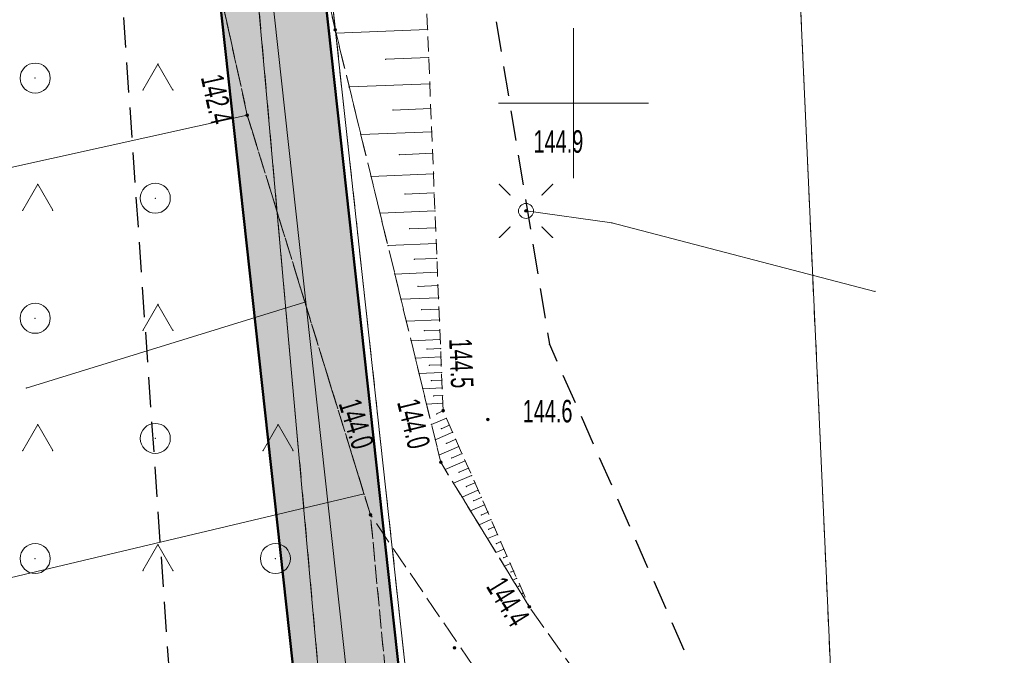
# Model space of a CAD drawing. Extents: x 6456700 to 6518119, y 5963420 to 5980059.
# Tile 216 of 256: x 6512450 to 6512483, y 5966581 to 5966602. Entities that reach past the tile are written whole.
import ezdxf
from ezdxf.enums import TextEntityAlignment as Align

# ---------------------------------------------------------------- set-up
doc = ezdxf.new("R2010")
doc.units = 0
doc.header["$MEASUREMENT"] = 0
for name, pattern in [('L_0_03', [1, 0.5, -0.5]), ('L_0_04', [1.5, 1, -0.5]), ('L_0_52', [1, 0.75, -0.25]), ('L_0_5A', [0.75, 0.5, -0.25])]:
    doc.linetypes.add(name, pattern=pattern)
doc.layers.get('0').update_dxf_attribs({"color": 2, "linetype": 'CONTINUOUS', "lineweight": 5})
for name, color, linetype, lineweight in [('000_Inne__niezydentyfikowane_', 7, 'CONTINUOUS', 18), ('18mm Kreska ciągła', 7, 'CONTINUOUS', 18), ('218_kontur_uzytku_gruntowego', 96, 'L_0_03', 18), ('219_dzialka_ewidencyjna', 7, 'CONTINUOUS', 18), ('50mm Kreska ciągła', 7, 'CONTINUOUS', 50), ('9mm Kreska ciągła', 252, 'CONTINUOUS', 9), ('jezdnia', 7, 'CONTINUOUS', 18), ('latarnia', 7, 'CONTINUOUS', 18), ('ogrodzenie_trwale', 7, 'CONTINUOUS', 18), ('pikieta_naturalna', 7, 'CONTINUOUS', 18), ('pikieta_naturalna_Atr2', 7, 'CONTINUOUS', 18), ('przewod_elektroenergetyczny_podziemny', 7, 'CONTINUOUS', 18), ('siatka_krzyrzy', 7, 'CONTINUOUS', 18), ('skarpa_nieumocniona', 7, 'CONTINUOUS', 18), ('teren_zalesiony', 7, 'CONTINUOUS', 18), ('Zakres', 7, 'CONTINUOUS', 18)]:
    doc.layers.add(name, color=color, linetype=linetype, lineweight=lineweight)
doc.styles.get("Standard").update_dxf_attribs({"font": 'txt', "width": 0.75})

# ---------------------------------------------------------------- blocks, each defined once
blk = doc.blocks.new('mdcp_nowa')
at = {"layer": 'pikieta_naturalna', "linetype": 'Continuous', "lineweight": 18}
for points in [[(6495192.07, 5983052.395, 1), (6495192.07, 5983052.485, 1)], [(6495189.14, 5983049.555, 1), (6495189.14, 5983049.645, 1)], [(6495198.42, 5983046.365, 1), (6495198.42, 5983046.455, 1)], [(6495195.66, 5983039.715, 1), (6495195.66, 5983039.805, 1)], [(6495197.15, 5983039.425, 1), (6495197.15, 5983039.515, 1)], [(6495195.58, 5983037.995, 1), (6495195.58, 5983038.085, 1)], [(6495193.24, 5983036.245, 1), (6495193.24, 5983036.335, 1)], [(6495198.53, 5983033.185, 1), (6495198.53, 5983033.275, 1)], [(6495196.04, 5983031.815, 1), (6495196.04, 5983031.905, 1)]]:
    blk.add_hatch(color=18, dxfattribs=at).paths.add_polyline_path(points)
at = {"layer": '000_Inne__niezydentyfikowane_', "linetype": 'Continuous', "lineweight": 18, "flags": 128}
for points in [[(6495195.14, 5983052.45), (6495192.1, 5983052.33)], [(6495195.18, 5983051.52), (6495193.75, 5983051.46)], [(6495195.22, 5983050.64), (6495192.53, 5983050.54)], [(6495189.14, 5983049.6), (6495171.13, 5983045.62)], [(6495195.25, 5983049.82), (6495193.99, 5983049.77)], [(6495195.28, 5983049.05), (6495192.92, 5983048.96)], [(6495195.31, 5983048.33), (6495194.2, 5983048.28)], [(6495195.34, 5983047.65), (6495193.26, 5983047.56)], [(6495195.36, 5983047.01), (6495194.39, 5983046.97)], [(6495195.39, 5983046.41), (6495193.56, 5983046.34)], [(6495195.41, 5983045.85), (6495194.55, 5983045.82)], [(6495195.43, 5983045.33), (6495193.82, 5983045.26)], [(6495195.45, 5983044.83), (6495194.7, 5983044.8)], [(6495195.47, 5983044.37), (6495194.05, 5983044.31)], [(6495195.49, 5983043.93), (6495194.82, 5983043.9)], [(6495191.06, 5983043.37), (6495181.78, 5983040.51)], [(6495195.51, 5983043.52), (6495194.26, 5983043.47)], [(6495195.52, 5983043.14), (6495194.94, 5983043.12)], [(6495195.54, 5983042.78), (6495194.44, 5983042.74)], [(6495195.55, 5983042.44), (6495195.03, 5983042.42)], [(6495195.56, 5983042.13), (6495194.59, 5983042.09)], [(6495195.58, 5983041.83), (6495195.12, 5983041.81)], [(6495195.59, 5983041.55), (6495194.73, 5983041.51)], [(6495195.61, 5983041.03), (6495194.86, 5983041)], [(6495195.6, 5983041.29), (6495195.2, 5983041.27)], [(6495195.62, 5983040.78), (6495195.27, 5983040.76)], [(6495195.63, 5983040.52), (6495194.98, 5983040.49)], [(6495195.65, 5983040.01), (6495195.11, 5983039.98)], [(6495195.64, 5983040.26), (6495195.34, 5983040.25)], [(6495195.66, 5983039.75), (6495195.44, 5983039.65)], [(6495195.77, 5983039.51), (6495195.27, 5983039.3)], [(6495195.98, 5983039.04), (6495195.4, 5983038.79)], [(6495195.87, 5983039.28), (6495195.6, 5983039.16)], [(6495196.08, 5983038.81), (6495195.77, 5983038.67)], [(6495196.18, 5983038.57), (6495195.52, 5983038.28)], [(6495196.39, 5983038.09), (6495195.73, 5983037.8)], [(6495196.29, 5983038.33), (6495195.94, 5983038.18)], [(6495196.5, 5983037.84), (6495196.19, 5983037.71)], [(6495196.61, 5983037.6), (6495196.01, 5983037.34)], [(6495196.82, 5983037.11), (6495196.29, 5983036.88)], [(6495196.72, 5983037.36), (6495196.43, 5983037.23)], [(6495193.03, 5983036.99), (6495173.42, 5983032.34)], [(6495196.93, 5983036.87), (6495196.68, 5983036.76)], [(6495197.04, 5983036.62), (6495196.57, 5983036.42)], [(6495197.25, 5983036.13), (6495196.86, 5983035.96)], [(6495197.15, 5983036.38), (6495196.93, 5983036.28)], [(6495197.36, 5983035.89), (6495197.18, 5983035.81)], [(6495197.47, 5983035.64), (6495197.14, 5983035.5)], [(6495197.68, 5983035.15), (6495197.42, 5983035.04)], [(6495197.58, 5983035.4), (6495197.43, 5983035.33)], [(6495197.79, 5983034.91), (6495197.68, 5983034.86)], [(6495197.9, 5983034.67), (6495197.7, 5983034.58)], [(6495198.01, 5983034.42), (6495197.92, 5983034.39)], [(6495198.11, 5983034.18), (6495197.98, 5983034.12)], [(6495198.22, 5983033.93), (6495198.17, 5983033.91)], [(6495198.33, 5983033.69), (6495198.27, 5983033.66)]]:
    blk.add_lwpolyline(points, dxfattribs=at)
at = {"layer": '000_Inne__niezydentyfikowane_'}
for p in [(6495192.1, 5983052.33), (6495195.14, 5983052.45), (6495195.18, 5983051.52), (6495193.75, 5983051.46), (6495192.53, 5983050.54), (6495195.22, 5983050.64), (6495189.14, 5983049.6), (6495193.99, 5983049.77), (6495195.25, 5983049.82), (6495192.92, 5983048.96), (6495195.28, 5983049.05), (6495194.2, 5983048.28), (6495195.31, 5983048.33), (6495193.26, 5983047.56), (6495195.34, 5983047.65), (6495194.39, 5983046.97), (6495195.36, 5983047.01), (6495193.56, 5983046.34), (6495195.39, 5983046.41), (6495194.55, 5983045.82), (6495195.41, 5983045.85), (6495193.82, 5983045.26), (6495195.43, 5983045.33), (6495194.7, 5983044.8), (6495195.45, 5983044.83), (6495194.05, 5983044.31), (6495195.47, 5983044.37), (6495194.82, 5983043.9), (6495195.49, 5983043.93), (6495191.06, 5983043.37), (6495194.26, 5983043.47), (6495195.51, 5983043.52), (6495194.94, 5983043.12), (6495195.52, 5983043.14), (6495194.44, 5983042.74), (6495195.54, 5983042.78), (6495195.03, 5983042.42), (6495195.55, 5983042.44), (6495194.59, 5983042.09), (6495195.56, 5983042.13), (6495195.12, 5983041.81), (6495195.58, 5983041.83), (6495194.73, 5983041.51), (6495195.59, 5983041.55), (6495194.86, 5983041), (6495195.2, 5983041.27), (6495195.6, 5983041.29), (6495195.61, 5983041.03), (6495195.27, 5983040.76), (6495195.62, 5983040.78), (6495181.78, 5983040.51), (6495194.98, 5983040.49), (6495195.63, 5983040.52), (6495195.34, 5983040.25), (6495195.64, 5983040.26), (6495195.65, 5983040.01), (6495195.11, 5983039.98), (6495195.66, 5983039.75), (6495195.44, 5983039.65), (6495195.77, 5983039.51), (6495195.27, 5983039.3), (6495195.6, 5983039.16), (6495195.87, 5983039.28), (6495195.98, 5983039.04), (6495195.4, 5983038.79), (6495196.08, 5983038.81), (6495195.77, 5983038.67), (6495196.18, 5983038.57), (6495195.52, 5983038.28), (6495195.94, 5983038.18), (6495196.29, 5983038.33), (6495196.39, 5983038.09), (6495195.73, 5983037.8), (6495196.19, 5983037.71), (6495196.5, 5983037.84), (6495196.61, 5983037.6), (6495196.01, 5983037.34), (6495196.43, 5983037.23), (6495196.72, 5983037.36), (6495196.82, 5983037.11), (6495193.03, 5983036.99), (6495196.29, 5983036.88), (6495196.68, 5983036.76), (6495196.93, 5983036.87), (6495196.57, 5983036.42), (6495197.04, 5983036.62), (6495196.93, 5983036.28), (6495197.15, 5983036.38), (6495197.25, 5983036.13), (6495196.86, 5983035.96), (6495197.18, 5983035.81), (6495197.36, 5983035.89), (6495197.14, 5983035.5), (6495197.47, 5983035.64), (6495197.43, 5983035.33), (6495197.58, 5983035.4), (6495197.68, 5983035.15), (6495197.42, 5983035.04), (6495197.68, 5983034.86), (6495197.79, 5983034.91), (6495197.7, 5983034.58), (6495197.9, 5983034.67), (6495197.92, 5983034.39), (6495197.98, 5983034.12), (6495198.01, 5983034.42), (6495198.11, 5983034.18), (6495198.17, 5983033.91), (6495198.22, 5983033.93), (6495198.27, 5983033.66), (6495198.33, 5983033.69)]:
    blk.add_point(p, dxfattribs=at)
at = {"layer": '218_kontur_uzytku_gruntowego', "lineweight": 18, "flags": 128}
for points in [[(6495189.39, 5983076.89), (6495199.98, 5982980.36)], [(6495199.25, 5982944.91), (6495187.44, 5983076.36)], [(6495209.81, 5983003.62), (6495207.07, 5983064)]]:
    blk.add_lwpolyline(points, dxfattribs=at)
at = {"layer": '219_dzialka_ewidencyjna', "color": 3, "linetype": 'Continuous', "lineweight": 18, "flags": 128}
for points in [[(6495199.98, 5982980.36), (6495189.39, 5983076.89)], [(6495199.25, 5982944.91), (6495187.44, 5983076.36)], [(6495207.07, 5983064), (6495209.81, 5983003.62)]]:
    blk.add_lwpolyline(points, dxfattribs=at)
at = {"layer": 'jezdnia', "color": 7, "linetype": 'L_0_52', "lineweight": 18, "flags": 128}
blk.add_lwpolyline([(6495195.83, 5982978.97), (6495200.77, 5982990.52), (6495203.76, 5983005.28), (6495200.35, 5983025.82), (6495193.24, 5983036.29), (6495189.14, 5983049.6), (6495185.12, 5983067.8), (6495183.17, 5983077.08), (6495178.19, 5983089.73), (6495174.64, 5983098.86), (6495168.43, 5983115.09), (6495161.55, 5983133.83), (6495154.76, 5983147.58), (6495144.33, 5983166.27), (6495135.54, 5983182.13), (6495131.43, 5983212.99), (6495131.68, 5983233.26), (6495131.46, 5983243.99), (6495128.32, 5983280.81), (6495127.29, 5983298.52), (6495124.19, 5983336.19), (6495123.5, 5983344), (6495121.28, 5983367.92), (6495119.64, 5983396.13), (6495116.73, 5983412.76), (6495117.19, 5983441.35), (6495116.43, 5983457.42), (6495115.48, 5983476.53), (6495115.11, 5983482.62), (6495112.3, 5983484.4), (6495091.45, 5983481.81), (6495091.37, 5983484.19), (6495109.96, 5983486.92), (6495113.25, 5983490.41), (6495113.24, 5983503.43), (6495112.69, 5983521.82), (6495113.13, 5983545.8), (6495113.51, 5983566.95), (6495116.02, 5983585), (6495118.4, 5983609.28), (6495123.42, 5983650.06), (6495131.2, 5983686.54), (6495140.07, 5983719.72), (6495146.41, 5983753.33), (6495149.05, 5983763.24), (6495154.18, 5983776.85), (6495160.67, 5983784.68), (6495175.29, 5983798.4), (6495197.26, 5983816.17), (6495217.4, 5983831.86), (6495238.65, 5983846.53), (6495263.72, 5983869.02), (6495276.39, 5983884.8), (6495285.32, 5983901), (6495289.2, 5983910.41), (6495292.89, 5983924.2), (6495294.78, 5983930.12), (6495299.2, 5983944.93), (6495304.61, 5983964.52), (6495307.5, 5983979.46), (6495307.59, 5983992.22), (6495306.46, 5984009.09), (6495305.69, 5984028.3), (6495305.67, 5984038.17), (6495300.99, 5984057.07), (6495297.28, 5984082.3), (6495291.79, 5984107.54), (6495288.36, 5984130.45), (6495280.64, 5984151.56), (6495274.64, 5984171.22), (6495270.98, 5984181.26), (6495273.99, 5984181.03), (6495276.87, 5984171.8), (6495283.5, 5984152.14), (6495291.35, 5984131.82), (6495294.78, 5984110.77), (6495299.68, 5984081.31), (6495303.27, 5984060.79), (6495332.62, 5984062.58), (6495350.78, 5984065.69), (6495352.73, 5984070.57), (6495357.63, 5984062.1), (6495352.37, 5984062.87), (6495334.16, 5984059.86), (6495303.89, 5984056.79), (6495307.64, 5984045.46), (6495309.06, 5984037.47), (6495310.62, 5984029.01), (6495312.95, 5983997.49), (6495310.44, 5983991.82), (6495310.09, 5983979.31), (6495307.08, 5983963.82), (6495301.68, 5983944.67), (6495295.97, 5983923.79), (6495292.77, 5983913.71), (6495290.13, 5983906.38), (6495284.32, 5983893.37), (6495278.05, 5983883.04), (6495264.46, 5983865.44), (6495239.09, 5983842.69), (6495219.23, 5983829.73), (6495216.93, 5983819.97), (6495223.58, 5983813.84), (6495228.16, 5983809.41), (6495224.21, 5983807.55), (6495214.94, 5983813.05), (6495207.87, 5983817.5), (6495201.24, 5983815.27), (6495178.34, 5983796.41), (6495165.6, 5983786.15), (6495159.73, 5983777.73), (6495154.77, 5983771.17), (6495151.16, 5983759.97), (6495150.26, 5983749.93), (6495142.6, 5983719.51), (6495134.42, 5983684.95), (6495127.4, 5983650.76), (6495120.08, 5983602.2), (6495117.42, 5983578.29), (6495115.94, 5983567.9), (6495115.38, 5983544.13), (6495115.07, 5983520.98), (6495115.65, 5983504.52), (6495116.24, 5983490.91), (6495120.25, 5983487.29), (6495126.33, 5983487.84), (6495143.65, 5983489.58), (6495144.46, 5983486.94), (6495127.88, 5983485.15), (6495121.64, 5983482.36), (6495118.37, 5983476.22), (6495119.55, 5983458.22), (6495119.45, 5983441.1), (6495120.18, 5983413.18), (6495121.99, 5983405.13), (6495126.07, 5983403.29), (6495130.48, 5983403.23), (6495129.73, 5983399.77), (6495124.35, 5983396.96), (6495123.73, 5983368.04), (6495126.63, 5983336.2), (6495129.59, 5983298.85), (6495131.1, 5983280.79), (6495133, 5983262.8), (6495134.25, 5983243.51), (6495134.8, 5983233.03), (6495133.67, 5983213.6), (6495138.07, 5983181.73), (6495146.27, 5983167.62), (6495157.18, 5983147.99), (6495163.68, 5983134.39), (6495170.96, 5983115.51), (6495175.46, 5983104.48), (6495181.17, 5983100.74), (6495199.93, 5983101.55), (6495199.17, 5983099.07), (6495182.34, 5983097.53), (6495180.35, 5983094.32), (6495185.39, 5983081.2), (6495192.07, 5983052.44), (6495195.58, 5983038.04), (6495198.53, 5983033.23), (6495203.76, 5983025.83), (6495206.13, 5983003.89), (6495202.54, 5982989.27), (6495201.18, 5982984.38), (6495199.22, 5982977.33), (6495199.31, 5982965.37), (6495200.17, 5982948.62), (6495203.01, 5982926.24), (6495205.43, 5982907.13), (6495210.02, 5982873.53), (6495214.31, 5982847.66), (6495217.75, 5982836.69), (6495222.16, 5982822), (6495228.36, 5982806.97), (6495230.37, 5982804.25), (6495235.28, 5982800.03), (6495240.12, 5982797.03), (6495226.36, 5982801.25), (6495225.42, 5982799.59), (6495224.16, 5982791.52), (6495222.71, 5982778.54), (6495222.21, 5982760.62), (6495221.26, 5982748.78), (6495217.72, 5982722.5), (6495220.89, 5982699.43), (6495222.63, 5982688.01), (6495226.82, 5982681.43), (6495232.44, 5982678.09), (6495238.57, 5982677.74), (6495238.58, 5982674.2), (6495234.94, 5982674.18), (6495222.7, 5982675.95), (6495211.13, 5982675.67), (6495203.44, 5982672.24), (6495190.56, 5982660.85), (6495183.64, 5982651.87), (6495180.18, 5982645.51), (6495176.56, 5982638.14), (6495173.06, 5982629.9), (6495169.79, 5982622.28), (6495168.95, 5982621.1), (6495167.1, 5982622.09), (6495169.54, 5982629.99), (6495175.88, 5982643.52), (6495181.21, 5982652.88), (6495188.25, 5982661.9), (6495200.25, 5982673.34), (6495211.64, 5982680.53), (6495218.14, 5982692.06), (6495218.39, 5982699.72), (6495215.1, 5982723.62), (6495216.08, 5982729.8), (6495218.41, 5982743.49), (6495220.09, 5982761.04), (6495220.41, 5982779.3), (6495221.74, 5982791.03), (6495222.5, 5982799.07), (6495220.92, 5982803.86), (6495210.51, 5982812.59), (6495206.38, 5982817.94), (6495202.5, 5982823.86), (6495197.41, 5982834.99), (6495191.07, 5982840.79), (6495178.96, 5982851.25), (6495180.72, 5982852.83), (6495192.33, 5982842.82), (6495193.9, 5982841.49), (6495196.29, 5982839.47), (6495200.7, 5982838.43), (6495206.86, 5982825.62), (6495210.11, 5982820.87), (6495214.26, 5982814.71), (6495221.36, 5982809.09), (6495224.36, 5982806.84), (6495223.38, 5982810.9), (6495218.5, 5982823.84), (6495214.57, 5982836.22), (6495211.53, 5982847.15), (6495206.8, 5982872.08), (6495202.64, 5982906.51), (6495199.04, 5982926.21), (6495196.67, 5982948.55), (6495195.68, 5982964.58)], close=True, dxfattribs=at)
at = {"layer": 'jezdnia'}
for p in [(6495192.07, 5983052.44), (6495189.14, 5983049.6), (6495195.58, 5983038.04), (6495193.24, 5983036.29), (6495198.53, 5983033.23)]:
    blk.add_point(p, dxfattribs=at)
at = {"layer": 'latarnia', "color": 7, "linetype": 'Continuous', "lineweight": 13, "flags": 128}
for points in [[(6495197.89, 5983046.941), (6495197.537, 5983047.294)], [(6495198.951, 5983046.941), (6495199.304, 5983047.294)], [(6495197.89, 5983045.88), (6495197.537, 5983045.527)], [(6495198.951, 5983045.88), (6495199.304, 5983045.527)]]:
    blk.add_lwpolyline(points, dxfattribs=at)
at = {"layer": 'latarnia', "color": 7, "linetype": 'Continuous', "lineweight": 13}
blk.add_circle((6495198.42, 5983046.41), 0.25, dxfattribs=at)
at = {"layer": 'latarnia'}
for p in [(6495197.537, 5983047.294), (6495199.304, 5983047.294), (6495197.89, 5983046.941), (6495198.951, 5983046.941), (6495198.42, 5983046.41), (6495197.89, 5983045.88), (6495198.951, 5983045.88), (6495197.537, 5983045.527), (6495199.304, 5983045.527)]:
    blk.add_point(p, dxfattribs=at)
at = {"layer": 'ogrodzenie_trwale'}
blk.add_point((6495197.15, 5983039.47), dxfattribs=at)
at = {"layer": 'pikieta_naturalna', "color": 7, "linetype": 'Continuous', "lineweight": 18}
for centre in [(6495192.07, 5983052.44), (6495189.14, 5983049.6), (6495198.42, 5983046.41), (6495195.66, 5983039.76), (6495197.15, 5983039.47), (6495195.58, 5983038.04), (6495193.24, 5983036.29), (6495198.53, 5983033.23), (6495196.04, 5983031.86)]:
    blk.add_circle(centre, 0.045, dxfattribs=at)
at = {"layer": 'pikieta_naturalna'}
for p in [(6495192.07, 5983052.44), (6495189.14, 5983049.6), (6495198.42, 5983046.41), (6495195.66, 5983039.76), (6495197.15, 5983039.47), (6495195.58, 5983038.04), (6495193.24, 5983036.29), (6495198.53, 5983033.23), (6495196.04, 5983031.86)]:
    blk.add_point(p, dxfattribs=at)
at = {"layer": 'przewod_elektroenergetyczny_podziemny', "color": 1, "linetype": 'Continuous', "lineweight": 18, "flags": 128}
blk.add_lwpolyline([(6495210.04, 5983043.73), (6495201.28, 5983046.01), (6495198.42, 5983046.41)], dxfattribs=at)
at = {"layer": 'przewod_elektroenergetyczny_podziemny'}
for p in [(6495198.42, 5983046.41), (6495201.28, 5983046.01), (6495210.04, 5983043.73)]:
    blk.add_point(p, dxfattribs=at)
at = {"layer": 'siatka_krzyrzy', "linetype": 'Continuous', "lineweight": 18, "flags": 128}
for points in [[(6495200, 5983047.5), (6495200, 5983052.5)], [(6495197.5, 5983050), (6495202.5, 5983050)]]:
    blk.add_lwpolyline(points, dxfattribs=at)
at = {"layer": 'skarpa_nieumocniona', "color": 7, "linetype": 'L_0_5A', "lineweight": 18, "flags": 128}
for points in [[(6495217.65, 5982814.39), (6495212.8, 5982822.34), (6495206.86, 5982825.62), (6495200.7, 5982838.43), (6495195.46, 5982859.44), (6495192.63, 5982871.32), (6495188.85, 5982881.97), (6495183.52, 5982886.94), (6495176.14, 5982900.76), (6495180, 5982904.6), (6495179.15, 5982911.71), (6495175.72, 5982920.63), (6495175.98, 5982930.29), (6495180.63, 5982930.17), (6495180.83, 5982936.86), (6495177.45, 5982936.98), (6495177.48, 5982938.07), (6495176.61, 5982948.59), (6495174.13, 5982984.91), (6495177.26, 5983009.97), (6495168.41, 5983061.47), (6495162.99, 5983082.43), (6495163.97, 5983097.34), (6495159.47, 5983111.58), (6495154.72, 5983137.09), (6495143.3, 5983161.31), (6495133.93, 5983178.05), (6495127.78, 5983190.6), (6495121.74, 5983201), (6495109.97, 5983223.74), (6495115.06, 5983236.61), (6495123.33, 5983219.43), (6495128.48, 5983200.73), (6495134.02, 5983183.5), (6495140.69, 5983170.38), (6495148.28, 5983157.89), (6495159.34, 5983136.7), (6495163.67, 5983127.48), (6495166.42, 5983114.5), (6495172.48, 5983096.4), (6495178.19, 5983089.73), (6495183.17, 5983077.08), (6495185.12, 5983067.8), (6495189.14, 5983049.6), (6495193.24, 5983036.29), (6495194.86, 5983019.23), (6495194.22, 5983005.35), (6495194.46, 5982985.14), (6495193.02, 5982977.78), (6495193.03, 5982974.24), (6495193.09, 5982968.66), (6495193.64, 5982959.29), (6495195.49, 5982946.34), (6495195.53, 5982929.96), (6495198.39, 5982919.26), (6495200.73, 5982901.53), (6495201.7, 5982891.53), (6495206.08, 5982861.3), (6495209.07, 5982851.75), (6495212.1, 5982842.39), (6495218.5, 5982823.84), (6495223.38, 5982810.9), (6495221.36, 5982809.09)], [(6495195.58, 5983038.04), (6495192.07, 5983052.44), (6495185.39, 5983081.2), (6495180.35, 5983094.32), (6495182.34, 5983097.53), (6495199.17, 5983099.07), (6495190.48, 5983091.93), (6495189.2, 5983078.98), (6495193.03, 5983071.82), (6495194.64, 5983064.74), (6495195.66, 5983039.76), (6495198.53, 5983033.23)]]:
    blk.add_lwpolyline(points, close=True, dxfattribs=at)
at = {"layer": 'skarpa_nieumocniona'}
for p in [(6495192.07, 5983052.44), (6495192.07, 5983052.44), (6495189.14, 5983049.6), (6495189.14, 5983049.6), (6495195.66, 5983039.76), (6495195.66, 5983039.76), (6495195.58, 5983038.04), (6495195.58, 5983038.04), (6495193.24, 5983036.29), (6495193.24, 5983036.29), (6495198.53, 5983033.23), (6495198.53, 5983033.23)]:
    blk.add_point(p, dxfattribs=at)
at = {"layer": 'teren_zalesiony', "color": 7, "linetype": 'L_0_5A', "lineweight": 18, "flags": 128}
blk.add_lwpolyline([(6495177.26, 5983009.97), (6495168.41, 5983061.47), (6495162.99, 5983082.43), (6495163.97, 5983097.34), (6495172.48, 5983096.4), (6495178.19, 5983089.73), (6495183.17, 5983077.08), (6495185.12, 5983067.8), (6495189.14, 5983049.6), (6495193.24, 5983036.29), (6495194.86, 5983019.23), (6495194.22, 5983005.35), (6495194.46, 5982985.14), (6495193.02, 5982977.78), (6495193.03, 5982974.24), (6495193.09, 5982968.66), (6495193.64, 5982959.29), (6495195.49, 5982946.34), (6495195.53, 5982929.96), (6495198.39, 5982919.26), (6495200.73, 5982901.53), (6495201.7, 5982891.53), (6495206.08, 5982861.3), (6495209.07, 5982851.75), (6495195.46, 5982859.44), (6495192.63, 5982871.32), (6495188.85, 5982881.97), (6495183.52, 5982886.94), (6495176.14, 5982900.76), (6495182.8, 5982899.3), (6495180.63, 5982930.17), (6495180.83, 5982936.86), (6495174.13, 5982984.91)], close=True, dxfattribs=at)
at = {"layer": 'teren_zalesiony', "color": 7, "linetype": 'Continuous', "lineweight": 18, "flags": 128}
for points in [[(6495185.663, 5983050.433), (6495186.163, 5983051.299)], [(6495186.163, 5983051.299), (6495186.663, 5983050.433)], [(6495181.663, 5983046.433), (6495182.163, 5983047.299)], [(6495182.163, 5983047.299), (6495182.663, 5983046.433)], [(6495185.663, 5983042.433), (6495186.163, 5983043.299)], [(6495186.163, 5983043.299), (6495186.663, 5983042.433)], [(6495181.663, 5983038.433), (6495182.163, 5983039.299)], [(6495182.163, 5983039.299), (6495182.663, 5983038.433)], [(6495189.663, 5983038.433), (6495190.163, 5983039.299)], [(6495190.163, 5983039.299), (6495190.663, 5983038.433)], [(6495185.663, 5983034.433), (6495186.163, 5983035.299)], [(6495186.163, 5983035.299), (6495186.663, 5983034.433)]]:
    blk.add_lwpolyline(points, dxfattribs=at)
at = {"layer": 'teren_zalesiony', "color": 7, "linetype": 'Continuous', "lineweight": 18}
for centre in [(6495182.076, 5983050.836), (6495186.076, 5983046.836), (6495182.076, 5983042.836), (6495186.076, 5983038.836), (6495182.076, 5983034.836), (6495190.076, 5983034.836)]:
    blk.add_circle(centre, 0.5, dxfattribs=at)
at = {"layer": 'teren_zalesiony'}
for p in [(6495186.163, 5983051.299), (6495186.163, 5983051.299), (6495182.076, 5983050.836), (6495185.663, 5983050.433), (6495186.663, 5983050.433), (6495189.14, 5983049.6), (6495182.163, 5983047.299), (6495182.163, 5983047.299), (6495186.076, 5983046.836), (6495181.663, 5983046.433), (6495182.663, 5983046.433), (6495186.163, 5983043.299), (6495186.163, 5983043.299), (6495182.076, 5983042.836), (6495185.663, 5983042.433), (6495186.663, 5983042.433), (6495182.163, 5983039.299), (6495182.163, 5983039.299), (6495190.163, 5983039.299), (6495190.163, 5983039.299), (6495186.076, 5983038.836), (6495181.663, 5983038.433), (6495182.663, 5983038.433), (6495189.663, 5983038.433), (6495190.663, 5983038.433), (6495193.24, 5983036.29), (6495186.163, 5983035.299), (6495186.163, 5983035.299), (6495182.076, 5983034.836), (6495190.076, 5983034.836), (6495185.663, 5983034.433), (6495186.663, 5983034.433)]:
    blk.add_point(p, dxfattribs=at)
at = {"layer": 'Zakres', "linetype": 'L_0_04', "lineweight": 25, "flags": 128}
blk.add_lwpolyline([(6495113.77, 5985050.22), (6495121.12, 5984877.07), (6495125.76, 5984757.87), (6495129.89, 5984649.81), (6495141.08, 5984611.3), (6495145.77, 5984544.53), (6495147.36, 5984487.27), (6495157.22, 5984392.07), (6495162.95, 5984387.45), (6495180.24, 5984384.16), (6495229.5, 5984386.61), (6495251.65, 5984373.41), (6495258.77, 5984357.12), (6495255.44, 5984330.44), (6495250.77, 5984304.39), (6495252.21, 5984282.78), (6495255.46, 5984256.45), (6495254.94, 5984238.25), (6495266.4, 5984211), (6495277.24, 5984182.33), (6495294.2, 5984133.19), (6495300.94, 5984095.37), (6495313.24, 5984037.69), (6495317.44, 5983978.18), (6495300.35, 5983922.18), (6495282.35, 5983883.38), (6495266.21, 5983862.23), (6495242.03, 5983839.67), (6495211.11, 5983816.86), (6495158.26, 5983772.66), (6495130.6, 5983651.16), (6495116.31, 5983543.43), (6495129.51, 5983346.73), (6495134.58, 5983264.71), (6495139.64, 5983186.97), (6495193.25, 5983077.94), (6495199.2, 5983041.97), (6495206.23, 5983026), (6495208.96, 5983004.88), (6495202.27, 5982979.48), (6495202.42, 5982950.13), (6495209.35, 5982897.38), (6495215.97, 5982850.34), (6495228.6, 5982809.97), (6495226.85, 5982778.82), (6495225.04, 5982750.56), (6495220.26, 5982723.37), (6495226.54, 5982679.97), (6495206.06, 5982669.48), (6495192.68, 5982657.71), (6495184.57, 5982648.65), (6495174.78, 5982624.58), (6495164.23, 5982604.61), (6495150.7, 5982588.3), (6495137.69, 5982582.43), (6495118.26, 5982573.75), (6495100.35, 5982558.42), (6495090.36, 5982544.99), (6495075.87, 5982519.06), (6495060.83, 5982499.68), (6495049.41, 5982485.49), (6495035.07, 5982459.7), (6495006.7, 5982406.64), (6494980.89, 5982351.84), (6494944.35, 5982293.29), (6494925.72, 5982250.11), (6494905.2, 5982190.37), (6494898.43, 5982153.5), (6494879.51, 5982063.89), (6494864.14, 5981992.66), (6494816.93, 5981768.61), (6494777.79, 5981577.7), (6494739.84, 5981394.72), (6494718.65, 5981297.89), (6494716.45, 5981237.31), (6494738.62, 5981208.21), (6494776.48, 5981173.06), (6494817.16, 5981137.44), (6494847.63, 5981109.8), (6494877.39, 5981077.08), (6494912.75, 5981030.55), (6494916.06, 5981014.71), (6494903.86, 5980957.01), (6494916.13, 5980953.51), (6494892.32, 5980927.59), (6494850.7, 5980858.8), (6494806.81, 5980779.89), (6494785.1, 5980753.49), (6494715.22, 5980723.29), (6494679.96, 5980686.78), (6494651.35, 5980651.29), (6494549.14, 5980683.24), (6494511.84, 5980659.66), (6494443.61, 5980630.33), (6494428.78, 5980598.6), (6494431.58, 5980579.46), (6494420.56, 5980549.76), (6494416.45, 5980528.2), (6494403.86, 5980507.16), (6494388.89, 5980482.96), (6494365.32, 5980407.99), (6494335.67, 5980315.15), (6494332.29, 5980297.41), (6494335.1, 5980278.18), (6494347.25, 5980254.84), (6494336.79, 5980250.09), (6494300.04, 5980271.34), (6494320.8, 5980301.43), (6494336.81, 5980349.17), (6494344.85, 5980380.92), (6494360.85, 5980437.13), (6494374.18, 5980476.38), (6494386.14, 5980498.84), (6494403.02, 5980528.52), (6494411.33, 5980563.19), (6494420.84, 5980586.25), (6494420.25, 5980601.11), (6494434.95, 5980635.94), (6494446.75, 5980644.99), (6494465.77, 5980647.27), (6494513.02, 5980669.46), (6494507.85, 5980679.68), (6494547.89, 5980705.83), (6494570.06, 5980691.34), (6494636.17, 5980669.05), (6494706.14, 5980756.86), (6494742.78, 5980772.58), (6494798.53, 5980814.27), (6494826.12, 5980867.97), (6494849.57, 5980908.6), (6494845.35, 5980942.01), (6494853.94, 5980970.83), (6494891.08, 5980960.54), (6494890.11, 5980965.73), (6494903.94, 5981025.69), (6494869.98, 5981070.3), (6494770.97, 5981160.58), (6494728.18, 5981200.64), (6494706.13, 5981229.56), (6494707.94, 5981299.75), (6494728.84, 5981398.1), (6494767.06, 5981580.19), (6494806.17, 5981770.55), (6494854.36, 5981994.76), (6494869.73, 5982065.97), (6494888.61, 5982155.44), (6494891.67, 5982173.95), (6494895.82, 5982197.45), (6494916.38, 5982253.72), (6494935.47, 5982297.95), (6494954.97, 5982331.67), (6494972.09, 5982356.64), (6494997.76, 5982411.14), (6495026.29, 5982464.48), (6495041.09, 5982491.09), (6495052.99, 5982505.88), (6495067.51, 5982524.6), (6495081.94, 5982550.43), (6495092.99, 5982565.28), (6495112.86, 5982582.29), (6495133.59, 5982591.55), (6495144.48, 5982596.46), (6495155.87, 5982610.19), (6495165.7, 5982628.8), (6495175.96, 5982654.03), (6495185.62, 5982664.83), (6495200.4, 5982677.82), (6495212.49, 5982688.04), (6495209.64, 5982723.43), (6495215.22, 5982750.57), (6495216.87, 5982779.54), (6495218.31, 5982809.31), (6495206.86, 5982847.92), (6495199.44, 5982894.74), (6495192.11, 5982948.71), (6495190.16, 5982979.24), (6495183.47, 5983075.16), (6495129.79, 5983184.34), (6495124.6, 5983264.07), (6495119.53, 5983346.09), (6495106.27, 5983543.75), (6495120.74, 5983652.9), (6495148.75, 5983779.42), (6495204.15, 5983826.04), (6495273.41, 5983889.36), (6495288.53, 5983927.42), (6495300.83, 5983964.69), (6495303.91, 5983980.14), (6495301.32, 5984039.55), (6495291.1, 5984093.63), (6495284.5, 5984130.67), (6495267.84, 5984178.93), (6495257.12, 5984207.3), (6495244.96, 5984236.19), (6495244.79, 5984255.42), (6495242.25, 5984281.97), (6495240.71, 5984304.95), (6495245.55, 5984331.94), (6495248.51, 5984355.64), (6495243.77, 5984366.47), (6495226.98, 5984376.47), (6495179.54, 5984374.12), (6495158.61, 5984378.09), (6495147.7, 5984386.91), (6495137.38, 5984486.61), (6495135.78, 5984544.04), (6495131.18, 5984609.54), (6495119.95, 5984648.2), (6495115.76, 5984757.49), (6495111.12, 5984876.67), (6495103.73, 5985050.93), (6495109.36, 5985081.73), (6495120.41, 5985085.88)], close=True, dxfattribs=at)
at = {"layer": 'Zakres'}
blk.add_point((6495199.2, 5983041.97), dxfattribs=at)
at = {"layer": 'pikieta_naturalna_Atr2', "color": 7, "lineweight": 15, "width": 0.66}
for s, rotation, p in [('142.4', 282.5, (6495188.32, 5983051.02)), ('144.5', 272.3, (6495196.61, 5983042.18)), ('144.0', 287.1, (6495192.89, 5983040.22)), ('144.0', 283.7, (6495194.85, 5983040.22)), ('144.4', 301.5, (6495197.71, 5983034.3))]:
    blk.add_text(s, height=0.75, rotation=rotation, dxfattribs=at).set_placement(p, align=Align.TOP_LEFT)
for s, p in [('144.9', (6495198.67, 5983049.1)), ('144.6', (6495198.31, 5983040.12))]:
    blk.add_text(s, height=0.75, dxfattribs=at).set_placement(p, align=Align.TOP_LEFT)

msp = doc.modelspace()

# ---------------------------------------------------------------- block references
at = {"linetype": 'ByBlock'}
msp.add_blockref('mdcp_nowa', (17268.786, -16450.998), dxfattribs=at)

# ---------------------------------------------------------------- next in the draw order: hatches: boundary and pattern name
at = {"layer": '9mm Kreska ciągła'}
h = msp.add_hatch(dxfattribs=at)
h.set_pattern_fill('SAND_AND_LIME', color=4, scale=0.1)
h.set_pattern_definition([(37.5, (6512162.38958, 5966557.36103), (-0.006803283, 0.208096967), [0, -0.16416, 0, -0.1836, 0, -0.1755]), (7.5, (6512162.38958, 5966557.36103), (0.191135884, 0.304791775), [0, -0.08856, 0, -0.14796, 0, -0.0567]), (327.5, (6512162.25674, 5966557.36103), (0.33632732, 0.000611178), [0, -0.054, 0, -0.1944, 0, -0.2538]), (317.5, (6512162.25674, 5966557.36103), (0.324661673, 0.09478896), [0, -0.027, 0, -0.12744, 0, -0.1458])])
edge = h.paths.add_edge_path()
edge.add_arc((6512516.367, 5967810.283), 3, 311.5869, 347.3062, ccw=False)
edge.add_arc((6512523.503, 5967802.242), 7.75, 131.5869, 180.7804)
edge.add_line((6512515.753, 5967802.137), (6512515.839, 5967795.832))
edge.add_arc((6512568.134, 5967796.544), 52.3, 180.7804, 202.2888)
edge.add_line((6512519.742, 5967776.708), (6512533.586, 5967742.935))
edge.add_arc((6512443.186, 5967705.88), 97.7, 19.24547, 22.28878, ccw=False)
edge.add_line((6512535.426, 5967738.083), (6512551.885, 5967690.939))
edge.add_arc((6512459.645, 5967658.735), 97.7, 10.33082, 19.24547, ccw=False)
edge.add_line((6512555.761, 5967676.256), (6512567.725, 5967610.623))
edge.add_arc((6512717.556, 5967637.935), 152.3, 190.33082, 193.90778)
edge.add_line((6512569.721, 5967601.328), (6512572.468, 5967590.235))
edge.add_arc((6512477.632, 5967566.752), 97.7, 359.59588, 373.90778, ccw=False)
edge.add_line((6512575.33, 5967566.063), (6512575.106, 5967534.367))
edge.add_arc((6512497.408, 5967534.915), 77.7, 343.87223, 359.59588, ccw=False)
edge.add_line((6512572.05, 5967513.331), (6512569.54, 5967504.651))
edge.add_arc((6512475.685, 5967531.79), 97.7, 339.08524, 343.87223, ccw=False)
edge.add_line((6512566.948, 5967496.914), (6512545.985, 5967442.059))
edge.add_arc((6512524.78, 5967450.162), 22.7, 313.2875, 339.0852, ccw=False)
edge.add_line((6512540.345, 5967433.638), (6512504.063, 5967399.463))
edge.add_line((6512504.063, 5967399.463), (6512490.766, 5967386.938))
edge.add_arc((6512149.514, 5967749.225), 497.7, 309.16671, 313.28749, ccw=False)
edge.add_line((6512463.851, 5967363.353), (6512423.112, 5967330.167))
edge.add_arc((6512437.196, 5967312.877), 22.3, 129.1667, 169.6812)
edge.add_line((6512415.257, 5967316.872), (6512407.758, 5967275.686))
edge.add_arc((6511918.108, 5967364.836), 497.7, 347.25294, 349.68124, ccw=False)
edge.add_line((6512403.541, 5967255.02), (6512392.372, 5967205.646))
edge.add_arc((6512443.383, 5967194.106), 52.3, 167.2529, 172.4126)
edge.add_line((6512391.541, 5967201.011), (6512377.704, 5967097.137))
edge.add_arc((6512429.546, 5967090.232), 52.3, 172.4126, 183.9445)
edge.add_line((6512377.37, 5967086.634), (6512388.786, 5966921.07))
edge.add_arc((6510894.634, 5966818.042), 1497.7, 3.606413, 3.944541, ccw=False)
edge.add_line((6512389.368, 5966912.251), (6512395.777, 5966810.575))
edge.add_arc((6510402.033, 5966684.915), 1997.7, 2.742456, 3.606413, ccw=False)
edge.add_line((6512397.445, 5966780.498), (6512399.171, 5966744.457))
edge.add_arc((6512436.429, 5966746.242), 37.3, 182.7425, 206.0885)
edge.add_line((6512402.929, 5966729.839), (6512452.864, 5966627.857))
edge.add_arc((6512432.477, 5966617.874), 22.7, 6.2671, 26.0885, ccw=False)
edge.add_line((6512455.041, 5966620.352), (6512460.451, 5966571.093))
edge.add_arc((6515444.811, 5966898.838), 3002.303, 186.267142, 186.338012)
edge.add_line((6512460.859, 5966567.402), (6512461.669, 5966560.109))
edge.add_line((6512461.669, 5966560.109), (6512460.465, 5966557.361))
edge.add_line((6512460.465, 5966557.361), (6512465.434, 5966557.916))
edge.add_line((6512465.434, 5966557.916), (6512464.337, 5966567.789))
edge.add_arc((6515444.811, 5966898.838), 2998.803, 186.267142, 186.338012, ccw=False)
edge.add_line((6512463.93, 5966571.475), (6512458.52, 5966620.734))
edge.add_arc((6512432.477, 5966617.874), 26.2, 6.2671, 26.0885)
edge.add_line((6512456.008, 5966629.396), (6512406.072, 5966731.378))
edge.add_arc((6512436.429, 5966746.242), 33.8, 182.7425, 206.0885, ccw=False)
edge.add_line((6512402.667, 5966744.625), (6512400.941, 5966780.666))
edge.add_arc((6510402.033, 5966684.915), 2001.2, 2.742456, 3.606413)
edge.add_line((6512399.27, 5966810.795), (6512392.862, 5966912.471))
edge.add_arc((6510894.634, 5966818.042), 1501.2, 3.606413, 3.944541)
edge.add_line((6512392.278, 5966921.311), (6512380.862, 5967086.875))
edge.add_arc((6512429.546, 5967090.232), 48.8, 172.4126, 183.9445, ccw=False)
edge.add_line((6512381.174, 5967096.675), (6512395.01, 5967200.549))
edge.add_arc((6512443.383, 5967194.106), 48.8, 167.2529, 172.4126, ccw=False)
edge.add_line((6512395.786, 5967204.873), (6512406.955, 5967254.247))
edge.add_arc((6511918.108, 5967364.836), 501.2, 347.25294, 349.68124)
edge.add_line((6512411.202, 5967275.059), (6512418.7, 5967316.245))
edge.add_arc((6512437.196, 5967312.877), 18.8, 129.1667, 169.6812, ccw=False)
edge.add_line((6512425.323, 5967327.453), (6512466.061, 5967360.639))
edge.add_arc((6512149.514, 5967749.225), 501.2, 309.16671, 313.28749)
edge.add_line((6512493.166, 5967384.391), (6512506.462, 5967396.915))
edge.add_line((6512506.462, 5967396.915), (6512542.744, 5967431.09))
edge.add_arc((6512524.78, 5967450.162), 26.2, 313.2875, 339.0852)
edge.add_line((6512549.254, 5967440.809), (6512570.217, 5967495.664))
edge.add_arc((6512475.685, 5967531.79), 101.2, 339.08524, 343.87223)
edge.add_line((6512572.902, 5967503.679), (6512575.412, 5967512.359))
edge.add_arc((6512497.408, 5967534.915), 81.2, 343.87223, 359.59588)
edge.add_line((6512578.606, 5967534.342), (6512578.829, 5967566.038))
edge.add_arc((6512477.632, 5967566.752), 101.2, 359.59588, 373.90778)
edge.add_line((6512575.865, 5967591.076), (6512573.118, 5967602.169))
edge.add_arc((6512717.556, 5967637.935), 148.8, 190.33082, 193.90778, ccw=False)
edge.add_line((6512571.168, 5967611.25), (6512559.204, 5967676.884))
edge.add_arc((6512459.645, 5967658.735), 101.2, 10.33082, 19.24547)
edge.add_line((6512555.189, 5967692.092), (6512538.73, 5967739.237))
edge.add_arc((6512443.186, 5967705.88), 101.2, 19.24547, 22.28878)
edge.add_line((6512536.824, 5967744.262), (6512522.98, 5967778.036))
edge.add_arc((6512568.134, 5967796.544), 48.8, 180.7804, 202.2888, ccw=False)
edge.add_line((6512519.339, 5967795.88), (6512519.305, 5967798.372))
edge.add_arc((6512522.305, 5967798.413), 3, 27.7369, 180.7804, ccw=False)
edge.add_line((6512524.96, 5967799.809), (6512519.294, 5967809.624))

# ---------------------------------------------------------------- next in the draw order: linework, layer by layer
at = {"layer": '18mm Kreska ciągła', "color": 4, "ltscale": 0.1}
msp.add_lwpolyline([(6512490.958, 5966359.422), (6512481.15, 5966392.501, -0.038394), (6512480.296, 5966396.474), (6512467.641, 5966489.812, -0.024197), (6512467.211, 5966494.775), (6512466.04, 5966525.58, 0.016151), (6512465.587, 5966532.022), (6512463.089, 5966556.286), (6512463.699, 5966557.68), (6512462.598, 5966567.595, -0.000309), (6512462.19, 5966571.284), (6512456.781, 5966620.543, 0.086703), (6512454.436, 5966628.626), (6512404.501, 5966730.608, -0.10222), (6512400.919, 5966744.541)], format="xyb", dxfattribs=at)
at = {"layer": '50mm Kreska ciągła', "color": 5, "ltscale": 0.1}
for points in [[(6512465.438, 5966557.873), (6512464.337, 5966567.789, -0.000309), (6512463.93, 5966571.475), (6512458.52, 5966620.734, 0.086703), (6512456.008, 5966629.396), (6512406.072, 5966731.378, -0.10222), (6512402.667, 5966744.625)], [(6512399.171, 5966744.457, 0.10222), (6512402.929, 5966729.839), (6512452.864, 5966627.857, -0.086703), (6512455.041, 5966620.352), (6512460.451, 5966571.093, 0.000309), (6512460.859, 5966567.402), (6512461.669, 5966560.109), (6512460.465, 5966557.361)]]:
    msp.add_lwpolyline(points, format="xyb", dxfattribs=at)

doc.saveas('drawing.dxf')
